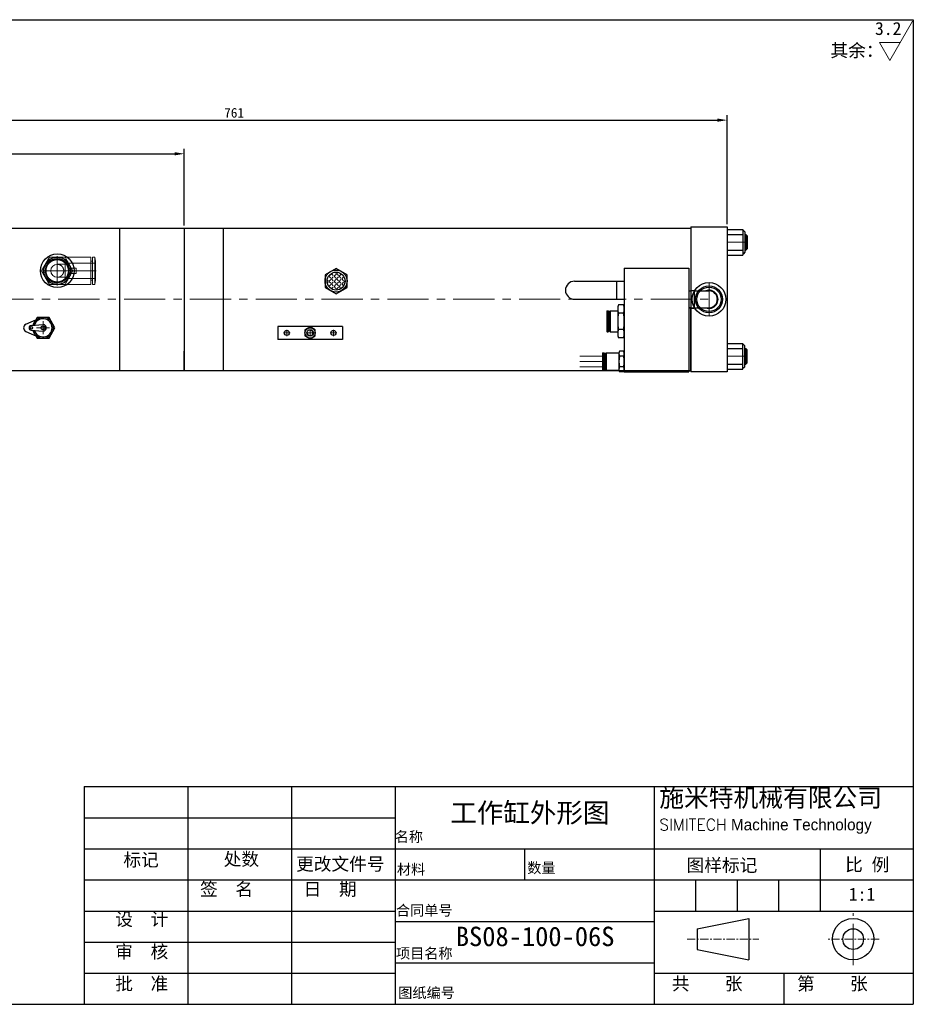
# Model space of a CAD drawing. Header units: millimetres. Extents: x 7633 to 8753, y 5741 to 6501.
# Tile 2 of 2: x 8064 to 8753, y 5741 to 6501. Entities that reach past the tile are written whole.
import ezdxf

# ---------------------------------------------------------------- set-up
doc = ezdxf.new("R2010")
doc.units = ezdxf.units.MM
doc.header["$MEASUREMENT"] = 0
doc.linetypes.add('CENTER', pattern=[50.8, 31.75, -6.35, 6.35, -6.35])
doc.layers.get('Defpoints').update_dxf_attribs({"lineweight": 25})
for name, color, linetype, lineweight in [('图层1', 7, 'Continuous', 25), ('图层2', 3, 'CENTER', 13), ('图层3', 2, 'Continuous', 13), ('图层4', 1, 'Continuous', 30), ('图层7', 4, 'Continuous', 13)]:
    doc.layers.add(name, color=color, linetype=linetype, lineweight=lineweight)
doc.dimstyles.new('ISO-25', dxfattribs={"dimscale": 2, "dimtxt": 2.5, "dimasz": 2.5, "dimexe": 1.25, "dimexo": 0.625, "dimtad": 1, "dimtxsty": 'Standard', "dimcen": 2.5, "dimadec": 0, "dimazin": 0, "dimtfac": 1, "dimtmove": 0, "dimatfit": 3, "dimfxl": 1, "dimarcsym": 0})

# ---------------------------------------------------------------- blocks, each defined once
blk = doc.blocks.new('*D2161')
at = {"layer": 'Defpoints', "color": 0}
for p in [(8609.8, 6423.7), (7848.8, 6340.41), (8609.8, 6341.41)]:
    blk.add_point(p, dxfattribs=at)
at = {"layer": '图层3', "color": 0, "lineweight": -2}
for p, q in [((7848.8, 6342.28), (7848.8, 6427.45)), ((7856.3, 6423.7), (8602.3, 6423.7)), ((8609.8, 6343.28), (8609.8, 6427.45))]:
    blk.add_line(p, q, dxfattribs=at)
at = {"layer": '图层3', "color": 0}
for points in [[(7856.3, 6424.95), (7856.3, 6422.45), (7848.8, 6423.7)], [(8602.3, 6422.45), (8602.3, 6424.95), (8609.8, 6423.7)]]:
    blk.add_solid(points, dxfattribs=at)
at = {"layer": '图层3', "color": 0, "insert": (8229.3, 6429.33), "char_height": 7.5, "attachment_point": 5}
blk.add_mtext('761', dxfattribs=at)
blk = doc.blocks.new('*D2163')
at = {"layer": 'Defpoints', "color": 0}
for p in [(8190.8, 6397.73), (7848.8, 6345.41), (8190.8, 6340.41)]:
    blk.add_point(p, dxfattribs=at)
at = {"layer": '图层3', "color": 0, "lineweight": -2}
for p, q in [((7848.8, 6347.28), (7848.8, 6401.48)), ((8190.8, 6342.28), (8190.8, 6401.48)), ((7856.3, 6397.73), (8183.3, 6397.73))]:
    blk.add_line(p, q, dxfattribs=at)
at = {"layer": '图层3', "color": 0}
for points in [[(7856.3, 6398.98), (7856.3, 6396.48), (7848.8, 6397.73)], [(8183.3, 6396.48), (8183.3, 6398.98), (8190.8, 6397.73)]]:
    blk.add_solid(points, dxfattribs=at)
at = {"layer": '图层3', "color": 0, "insert": (8019.8, 6403.35), "char_height": 7.5, "attachment_point": 5}
blk.add_mtext('342', dxfattribs=at)

msp = doc.modelspace()

# ---------------------------------------------------------------- hatches: boundary and pattern name
at = {"layer": '图层7'}
h = msp.add_hatch(dxfattribs=at)
h.set_pattern_fill('ANGLE', color=256, scale=0.4, angle=315, style=0)
h.set_pattern_definition([(315, (8948.4625, 6348.6258), (1.975656, 1.975656), [2.032, -0.762]), (45, (8948.4625, 6348.6258), (-1.975656, 1.975656), [2.032, -0.762])])
h.paths.add_polyline_path([(8301.026, 6299.444, 1), (8314.877, 6299.444, 1)])

# ---------------------------------------------------------------- linework, layer by layer
at = {"layer": '图层1'}
for p, q in [((8030.802, 6340.406), (8190.802, 6340.406)), ((8140.802, 6340.406), (8140.802, 6230.406)), ((8190.802, 6340.406), (8190.802, 6230.406)), ((8190.802, 6340.406), (8220.802, 6340.406)), ((8220.802, 6340.406), (8581.802, 6340.406)), ((8220.802, 6340.406), (8220.802, 6230.406)), ((8581.802, 6341.406), (8581.802, 6229.406)), ((8581.802, 6341.406), (8581.802, 6230.406)), ((8581.802, 6341.406), (8609.802, 6341.406)), ((8581.802, 6340.406), (8581.802, 6230.406)), ((8609.802, 6341.406), (8609.802, 6229.406)), ((8609.802, 6339.406), (8621.802, 6339.406)), ((8621.802, 6339.406), (8621.802, 6319.406)), ((8622.302, 6338.406), (8622.302, 6338.406)), ((8609.802, 6335.406), (8621.802, 6335.406)), ((8623.302, 6337.406), (8623.302, 6321.406)), ((8623.302, 6335.406), (8624.302, 6335.406)), ((8624.302, 6335.406), (8625.302, 6334.406)), ((8624.302, 6335.406), (8624.302, 6323.406)), ((8625.302, 6334.406), (8625.302, 6324.406)), ((8609.802, 6323.406), (8621.802, 6323.406)), ((8623.302, 6323.406), (8624.302, 6323.406)), ((8625.302, 6324.406), (8624.302, 6323.406)), ((8609.802, 6319.406), (8621.802, 6319.406)), ((8622.302, 6320.406), (8622.302, 6320.406)), ((8307.952, 6309.259), (8299.452, 6304.352)), ((8316.452, 6304.352), (8307.952, 6309.259)), ((8530.302, 6309.406), (8530.302, 6229.406)), ((8530.302, 6309.406), (8580.302, 6309.406)), ((8580.302, 6309.406), (8580.302, 6229.406)), ((8299.452, 6304.352), (8299.452, 6294.537)), ((8316.452, 6294.537), (8316.452, 6304.352)), ((8299.452, 6294.537), (8307.952, 6289.629)), ((8307.952, 6289.629), (8316.452, 6294.537)), ((8491.992, 6299.406), (8530.302, 6299.406)), ((8524.302, 6299.406), (8524.302, 6285.406)), ((8491.992, 6285.406), (8530.302, 6285.406)), ((8580.302, 6291.906), (8584.302, 6292.406)), ((8584.302, 6292.406), (8584.302, 6278.406)), ((8584.302, 6291.906), (8595.802, 6291.906)), ((8525.302, 6277.933), (8525.302, 6258.879)), ((8529.802, 6281.108), (8525.802, 6281.108)), ((8530.302, 6277.933), (8530.302, 6258.879)), ((8580.302, 6278.906), (8584.302, 6278.406)), ((8581.802, 6230.406), (8581.802, 6278.718)), ((8584.302, 6278.906), (8595.802, 6278.906)), ((8068.552, 6266.133), (8078.468, 6270.678)), ((8077.183, 6271.406), (8076.149, 6269.615)), ((8086.42, 6271.406), (8077.183, 6271.406)), ((8091.039, 6263.406), (8086.42, 6271.406)), ((8517.102, 6276.556), (8516.802, 6276.256)), ((8516.802, 6276.256), (8516.802, 6260.556)), ((8517.102, 6276.556), (8518.002, 6276.556)), ((8517.102, 6276.556), (8517.102, 6260.256)), ((8518.002, 6276.556), (8518.302, 6276.256)), ((8518.002, 6276.556), (8518.002, 6260.256)), ((8518.302, 6276.256), (8518.302, 6260.556)), ((8518.302, 6275.406), (8519.302, 6275.406)), ((8519.602, 6276.556), (8519.302, 6276.256)), ((8519.302, 6276.256), (8519.302, 6260.556)), ((8519.602, 6276.556), (8525.302, 6276.556)), ((8519.602, 6276.556), (8519.602, 6260.256)), ((8529.802, 6274.757), (8525.802, 6274.757)), ((8072.662, 6265.2), (8081.607, 6265.898)), ((8086.42, 6255.406), (8091.039, 6263.406)), ((8312.952, 6264.444), (8262.952, 6264.444)), ((8262.952, 6264.444), (8262.952, 6254.444)), ((8312.952, 6264.444), (8312.952, 6254.444)), ((8068.552, 6260.679), (8078.468, 6256.133)), ((8072.662, 6261.611), (8081.607, 6260.913)), ((8076.149, 6257.196), (8077.183, 6255.406)), ((8077.183, 6255.406), (8086.42, 6255.406)), ((8517.102, 6260.256), (8516.802, 6260.556)), ((8517.102, 6260.256), (8518.002, 6260.256)), ((8518.302, 6260.556), (8518.002, 6260.256)), ((8518.302, 6261.406), (8519.302, 6261.406)), ((8519.302, 6260.556), (8519.602, 6260.256)), ((8519.602, 6260.256), (8525.302, 6260.256)), ((8529.802, 6262.055), (8525.802, 6262.055)), ((8529.802, 6255.704), (8525.802, 6255.704)), ((8312.952, 6254.444), (8262.952, 6254.444)), ((8609.802, 6251.406), (8621.802, 6251.406)), ((8609.802, 6247.406), (8621.802, 6247.406)), ((8621.802, 6231.406), (8621.802, 6251.406)), ((8622.302, 6250.406), (8622.302, 6250.406)), ((8623.302, 6233.406), (8623.302, 6249.406)), ((8623.302, 6247.406), (8624.302, 6247.406)), ((8624.302, 6235.406), (8624.302, 6247.406)), ((8625.302, 6246.406), (8624.302, 6247.406)), ((8190.802, 6230.406), (8190.802, 6245.406)), ((8513.965, 6244.206), (8513.565, 6243.806)), ((8513.565, 6243.806), (8513.565, 6231.006)), ((8513.965, 6244.206), (8514.665, 6244.206)), ((8513.965, 6244.206), (8513.965, 6230.606)), ((8514.665, 6244.206), (8515.065, 6243.806)), ((8514.665, 6244.206), (8514.665, 6230.606)), ((8515.065, 6243.806), (8515.065, 6231.006)), ((8515.065, 6242.906), (8516.065, 6242.906)), ((8516.465, 6244.206), (8516.065, 6243.806)), ((8516.065, 6243.806), (8516.065, 6231.006)), ((8516.465, 6244.206), (8516.465, 6230.606)), ((8516.465, 6244.206), (8526.365, 6244.206)), ((8526.302, 6243.487), (8526.302, 6231.324)), ((8529.802, 6245.489), (8526.802, 6245.489)), ((8529.802, 6241.447), (8526.802, 6241.447)), ((8625.302, 6236.406), (8625.302, 6246.406)), ((8529.802, 6233.364), (8526.802, 6233.364)), ((8609.802, 6235.406), (8621.802, 6235.406)), ((8622.302, 6232.406), (8622.302, 6232.406)), ((8623.302, 6235.406), (8624.302, 6235.406)), ((8624.302, 6235.406), (8625.302, 6236.406)), ((8030.802, 6230.406), (8190.802, 6230.406)), ((8190.802, 6230.406), (8220.802, 6230.406)), ((8220.802, 6230.406), (8581.802, 6230.406)), ((8513.965, 6230.606), (8513.565, 6231.006)), ((8513.965, 6230.606), (8514.665, 6230.606)), ((8515.065, 6231.006), (8514.665, 6230.606)), ((8515.065, 6231.906), (8516.065, 6231.906)), ((8516.465, 6230.606), (8516.065, 6231.006)), ((8516.465, 6230.606), (8526.365, 6230.606)), ((8529.802, 6229.323), (8526.802, 6229.323)), ((8530.302, 6229.406), (8580.302, 6229.406)), ((8609.802, 6229.406), (8581.802, 6229.406)), ((8609.802, 6231.406), (8621.802, 6231.406)), ((8193.443, 5909.228), (8193.443, 5741.228)), ((8273.443, 5909.228), (8273.443, 5741.228)), ((8353.443, 5909.228), (8353.443, 5741.228)), ((8553.443, 5909.228), (8553.443, 5741.228)), ((8113.443, 5885.228), (8353.443, 5885.228)), ((8113.443, 5861.228), (8753.443, 5861.228)), ((8453.443, 5861.228), (8453.443, 5837.228)), ((8681.443, 5861.228), (8681.443, 5813.228)), ((8113.443, 5837.228), (8753.443, 5837.228)), ((8585.443, 5837.228), (8585.443, 5813.228)), ((8617.443, 5837.228), (8617.443, 5813.228)), ((8649.443, 5837.228), (8649.443, 5813.228)), ((8113.443, 5813.228), (8353.443, 5813.228)), ((8553.443, 5813.228), (8753.443, 5813.228)), ((8586.521, 5799.533), (8626.521, 5807.533)), ((8626.521, 5807.533), (8626.521, 5775.533)), ((8353.443, 5805.228), (8553.443, 5805.228)), ((8586.521, 5799.533), (8586.521, 5783.533)), ((8113.443, 5789.228), (8353.443, 5789.228)), ((8586.521, 5783.533), (8626.521, 5775.533)), ((8353.443, 5773.228), (8553.443, 5773.228)), ((8113.443, 5765.228), (8353.443, 5765.228)), ((8553.443, 5765.228), (8753.443, 5765.228)), ((8653.443, 5765.228), (8653.443, 5741.228))]:
    msp.add_line(p, q, dxfattribs=at)
msp.add_lwpolyline([(8283.952, 6257.135), (8287.952, 6254.825), (8291.952, 6257.135), (8291.952, 6261.753), (8287.952, 6264.063), (8283.952, 6261.753)], close=True, dxfattribs=at)
for centre, radius in [((8092.802, 6307.406), 13), ((8092.802, 6307.406), 8.67), ((8307.952, 6299.444), 8.5), ((8307.952, 6299.444), 6.925), ((8595.802, 6285.406), 13), ((8595.802, 6285.406), 10.412), ((8595.802, 6285.406), 9.4), ((8595.802, 6285.406), 9.4), ((8072.802, 6263.406), 1), ((8081.802, 6263.406), 1.5), ((8287.952, 6259.444), 4), ((8269.952, 6259.444), 2), ((8287.952, 6259.444), 2.5), ((8305.952, 6259.444), 2), ((8707.024, 5791.533), 16), ((8707.024, 5791.533), 8)]:
    msp.add_circle(centre, radius, dxfattribs=at)
for centre, radius, start, end in [((8622.302, 6338.906), 0.5, 180, 270), ((8622.302, 6337.406), 1, 0, 90), ((8622.302, 6319.906), 0.5, 90, 180), ((8622.302, 6321.406), 1, 270, 0), ((8491.992, 6292.406), 7, 90, 270), ((8595.802, 6285.406), 7, 248.213211, 111.786789), ((8595.802, 6285.406), 6.5, 270, 90), ((8535.635, 6277.932), 10.333, 162.103449, 197.896551), ((8519.968, 6277.932), 10.333, 342.103449, 17.896551), ((8081.802, 6263.406), 8, 193.749113, 166.250887), ((8081.802, 6263.406), 7, 196.463989, 163.536011), ((8565.885, 6268.406), 40.583, 170.996825, 189.003175), ((8489.718, 6268.406), 40.583, 350.996825, 9.003175), ((8069.802, 6263.406), 3, 114.624318, 245.375682), ((8072.802, 6263.406), 1.8, 94.460844, 265.539156), ((8081.802, 6263.406), 2.5, 265.539156, 94.460844), ((8535.635, 6258.88), 10.333, 162.103449, 197.896551), ((8519.968, 6258.88), 10.333, 342.103449, 17.896551), ((8622.302, 6250.906), 0.5, 180, 270), ((8622.302, 6249.406), 1, 0, 90), ((8530.635, 6243.468), 4.333, 152.201937, 207.798063), ((8542.885, 6237.406), 16.583, 165.894646, 194.105354), ((8525.969, 6243.468), 4.333, 332.201937, 27.798063), ((8513.718, 6237.406), 16.583, 345.894646, 14.105354), ((8530.635, 6231.344), 4.333, 152.201937, 207.798063), ((8525.969, 6231.344), 4.333, 332.201937, 27.798063), ((8622.302, 6231.906), 0.5, 90, 180), ((8622.302, 6233.406), 1, 270, 0)]:
    msp.add_arc(centre, radius, start, end, dxfattribs=at)
at = {"layer": '图层2', "ltscale": 0.5}
for p, q in [((8609.802, 6329.406), (8625.302, 6329.406)), ((8609.802, 6241.406), (8625.302, 6241.406))]:
    msp.add_line(p, q, dxfattribs=at)
at = {"layer": '图层2'}
for p, q in [((8092.802, 6297.406), (8092.802, 6317.406)), ((8082.802, 6307.406), (8102.802, 6307.406)), ((8595.802, 6298.406), (8595.802, 6272.406)), ((8595.802, 6298.406), (8595.802, 6272.406)), ((7788.802, 6285.406), (8602.802, 6285.406)), ((8076.802, 6263.406), (8086.802, 6263.406)), ((8081.802, 6258.406), (8081.802, 6268.406)), ((8272.452, 6259.444), (8267.452, 6259.444)), ((8269.952, 6261.944), (8269.952, 6256.944)), ((8290.452, 6259.444), (8285.452, 6259.444)), ((8287.952, 6261.944), (8287.952, 6256.944)), ((8308.452, 6259.444), (8303.452, 6259.444)), ((8305.952, 6261.944), (8305.952, 6256.944)), ((8707.024, 5771.533), (8707.024, 5811.533))]:
    msp.add_line(p, q, dxfattribs=at)
at = {"layer": '图层2', "ltscale": 0.2}
for p, q in [((8578.82, 5791.533), (8634.135, 5791.533)), ((8727.024, 5791.533), (8687.024, 5791.533))]:
    msp.add_line(p, q, dxfattribs=at)
at = {"layer": '图层3'}
for p, q in [((8735.364, 6469.72), (8752.924, 6500.134)), ((8727.281, 6483.72), (8743.447, 6483.72)), ((8735.364, 6469.72), (8727.281, 6483.72))]:
    msp.add_line(p, q, dxfattribs=at)
at = {"layer": '图层4'}
for p, q in [((7633.443, 6501.228), (8753.443, 6501.228)), ((8753.443, 6501.228), (8753.443, 5741.228)), ((8113.443, 5909.228), (8753.443, 5909.228)), ((8113.443, 5909.228), (8113.443, 5741.228)), ((7633.443, 5741.228), (8753.443, 5741.228)), ((7993.443, 5741.228), (8753.443, 5741.228))]:
    msp.add_line(p, q, dxfattribs=at)
at = {"layer": '图层7'}
for p, q in [((8625.302, 6334.406), (8623.302, 6334.406)), ((8625.302, 6324.406), (8623.302, 6324.406)), ((8086.739, 6317.906), (8080.677, 6307.406)), ((8118.802, 6317.906), (8086.739, 6317.906)), ((8092.802, 6296.158), (8092.802, 6318.654)), ((8092.802, 6296.906), (8092.802, 6317.906)), ((8104.926, 6307.406), (8098.864, 6317.906)), ((8118.802, 6296.906), (8118.802, 6317.906)), ((8120.114, 6296.906), (8120.114, 6317.906)), ((8121.746, 6317.906), (8120.114, 6317.906)), ((8121.746, 6296.906), (8121.746, 6317.906)), ((8122.302, 6314.756), (8121.746, 6317.906)), ((8098.802, 6312.406), (8092.802, 6312.406)), ((8098.802, 6301.406), (8098.802, 6313.406)), ((8122.302, 6313.406), (8098.802, 6313.406)), ((8107.502, 6309.506), (8103.089, 6309.506)), ((8107.502, 6305.306), (8107.502, 6309.506)), ((8120.114, 6314.756), (8118.802, 6314.756)), ((8122.302, 6300.056), (8122.302, 6314.756)), ((8080.677, 6307.406), (8086.739, 6296.906)), ((8081.554, 6307.406), (8122.86, 6307.406)), ((8092.802, 6302.406), (8098.802, 6302.406)), ((8098.802, 6301.406), (8122.302, 6301.406)), ((8104.926, 6307.406), (8098.864, 6296.906)), ((8103.089, 6305.306), (8107.502, 6305.306)), ((8086.739, 6296.906), (8118.802, 6296.906)), ((8118.802, 6300.056), (8120.114, 6300.056)), ((8120.114, 6296.906), (8121.746, 6296.906)), ((8121.746, 6296.906), (8122.302, 6300.056)), ((8580.364, 6291.41), (8584.302, 6291.902)), ((8580.302, 6279.41), (8584.302, 6278.91)), ((8513.565, 6241.406), (8496.023, 6241.406)), ((8625.302, 6246.406), (8623.302, 6246.406)), ((8513.565, 6237.406), (8496.023, 6237.406)), ((8513.565, 6233.406), (8496.023, 6233.406)), ((8625.302, 6236.406), (8623.302, 6236.406))]:
    msp.add_line(p, q, dxfattribs=at)
for points in [[(8092.802, 6317.906), (8093.201, 6317.898), (8093.997, 6317.838), (8094.787, 6317.717), (8095.177, 6317.634), (8095.565, 6317.536), (8096.327, 6317.297), (8097.068, 6317), (8097.785, 6316.648), (8098.473, 6316.242), (8099.128, 6315.786), (8099.442, 6315.539), (8099.747, 6315.281), (8100.089, 6314.965), (8100.185, 6314.872), (8100.279, 6314.778), (8100.325, 6314.73), (8100.372, 6314.682), (8100.463, 6314.586), (8100.554, 6314.488), (8100.643, 6314.389), (8100.731, 6314.289), (8100.817, 6314.188), (8100.86, 6314.137), (8100.903, 6314.086), (8100.987, 6313.983), (8101.07, 6313.878), (8101.151, 6313.773), (8101.231, 6313.666), (8101.31, 6313.559), (8101.349, 6313.505), (8101.387, 6313.451), (8101.463, 6313.341), (8101.538, 6313.231), (8101.611, 6313.12), (8101.682, 6313.008), (8101.753, 6312.895), (8101.787, 6312.838), (8101.822, 6312.781), (8101.889, 6312.666), (8101.955, 6312.55), (8102.02, 6312.434), (8102.083, 6312.316), (8102.144, 6312.198), (8102.174, 6312.139), (8102.204, 6312.08), (8102.263, 6311.96), (8102.32, 6311.84), (8102.347, 6311.779), (8102.375, 6311.719), (8102.429, 6311.597), (8102.481, 6311.474), (8102.507, 6311.413), (8102.532, 6311.351), (8102.581, 6311.228), (8102.629, 6311.103), (8102.675, 6310.978), (8102.72, 6310.853), (8102.763, 6310.727), (8102.783, 6310.664), (8102.804, 6310.6), (8102.844, 6310.473), (8102.882, 6310.346), (8102.918, 6310.218), (8102.953, 6310.089), (8102.986, 6309.96), (8103.002, 6309.896), (8103.018, 6309.831), (8103.048, 6309.701), (8103.076, 6309.571), (8103.089, 6309.506)], [(8092.802, 6312.406), (8092.874, 6312.405), (8093.02, 6312.401), (8093.165, 6312.393), (8093.237, 6312.387), (8093.31, 6312.38), (8093.454, 6312.363), (8093.598, 6312.342), (8093.741, 6312.317), (8093.884, 6312.287), (8094.025, 6312.254), (8094.096, 6312.236), (8094.166, 6312.216), (8094.305, 6312.174), (8094.443, 6312.129), (8094.58, 6312.079), (8094.715, 6312.025), (8094.849, 6311.968), (8094.915, 6311.937), (8094.98, 6311.906), (8095.11, 6311.841), (8095.238, 6311.772), (8095.302, 6311.736), (8095.364, 6311.699), (8095.488, 6311.623), (8095.61, 6311.543), (8095.669, 6311.502), (8095.729, 6311.46), (8095.845, 6311.373), (8095.959, 6311.282), (8096.071, 6311.189), (8096.18, 6311.092), (8096.285, 6310.992), (8096.337, 6310.941), (8096.388, 6310.89), (8096.488, 6310.784), (8096.585, 6310.675), (8096.678, 6310.564), (8096.768, 6310.45), (8096.855, 6310.333), (8096.897, 6310.274), (8096.939, 6310.214), (8097.019, 6310.092), (8097.095, 6309.969), (8097.168, 6309.843), (8097.237, 6309.715), (8097.302, 6309.585), (8097.333, 6309.519), (8097.363, 6309.453), (8097.421, 6309.319), (8097.475, 6309.184), (8097.524, 6309.047), (8097.57, 6308.909), (8097.612, 6308.77), (8097.631, 6308.7), (8097.65, 6308.63), (8097.683, 6308.488), (8097.712, 6308.346), (8097.738, 6308.202), (8097.759, 6308.059), (8097.776, 6307.914), (8097.783, 6307.842), (8097.788, 6307.769), (8097.797, 6307.624), (8097.801, 6307.479), (8097.802, 6307.406), (8097.801, 6307.333), (8097.797, 6307.188), (8097.788, 6307.043), (8097.783, 6306.97), (8097.776, 6306.898), (8097.759, 6306.753), (8097.738, 6306.609), (8097.712, 6306.466), (8097.683, 6306.324), (8097.65, 6306.182), (8097.631, 6306.112), (8097.612, 6306.042), (8097.57, 6305.902), (8097.524, 6305.764), (8097.475, 6305.628), (8097.421, 6305.492), (8097.363, 6305.359), (8097.333, 6305.293), (8097.302, 6305.227), (8097.237, 6305.097), (8097.168, 6304.969), (8097.095, 6304.843), (8097.019, 6304.719), (8096.939, 6304.598), (8096.897, 6304.538), (8096.855, 6304.479), (8096.768, 6304.362), (8096.678, 6304.248), (8096.585, 6304.137), (8096.488, 6304.028), (8096.388, 6303.922), (8096.337, 6303.87), (8096.285, 6303.819), (8096.18, 6303.72), (8096.071, 6303.623), (8095.959, 6303.529), (8095.845, 6303.439), (8095.729, 6303.352), (8095.669, 6303.31), (8095.61, 6303.269), (8095.488, 6303.189), (8095.364, 6303.113), (8095.302, 6303.076), (8095.238, 6303.04), (8095.11, 6302.971), (8094.98, 6302.906), (8094.915, 6302.874), (8094.849, 6302.844), (8094.715, 6302.787), (8094.58, 6302.733), (8094.443, 6302.683), (8094.305, 6302.637), (8094.166, 6302.596), (8094.096, 6302.576), (8094.025, 6302.558), (8093.884, 6302.524), (8093.741, 6302.495), (8093.598, 6302.47), (8093.454, 6302.449), (8093.31, 6302.432), (8093.237, 6302.425), (8093.165, 6302.419), (8093.02, 6302.411), (8092.874, 6302.406), (8092.802, 6302.406)], [(8103.089, 6305.306), (8103.076, 6305.241), (8103.048, 6305.111), (8103.018, 6304.981), (8103.002, 6304.916), (8102.986, 6304.852), (8102.953, 6304.723), (8102.918, 6304.594), (8102.882, 6304.466), (8102.844, 6304.338), (8102.804, 6304.211), (8102.783, 6304.148), (8102.763, 6304.085), (8102.72, 6303.959), (8102.675, 6303.833), (8102.629, 6303.708), (8102.581, 6303.584), (8102.532, 6303.46), (8102.507, 6303.399), (8102.481, 6303.337), (8102.429, 6303.215), (8102.375, 6303.093), (8102.347, 6303.033), (8102.32, 6302.972), (8102.263, 6302.852), (8102.204, 6302.732), (8102.174, 6302.673), (8102.144, 6302.613), (8102.083, 6302.495), (8102.02, 6302.378), (8101.955, 6302.262), (8101.889, 6302.146), (8101.822, 6302.031), (8101.787, 6301.974), (8101.753, 6301.917), (8101.682, 6301.804), (8101.611, 6301.692), (8101.538, 6301.581), (8101.463, 6301.47), (8101.387, 6301.361), (8101.349, 6301.307), (8101.31, 6301.253), (8101.231, 6301.145), (8101.151, 6301.039), (8101.07, 6300.934), (8100.987, 6300.829), (8100.903, 6300.726), (8100.86, 6300.675), (8100.817, 6300.624), (8100.731, 6300.523), (8100.643, 6300.423), (8100.554, 6300.324), (8100.463, 6300.226), (8100.372, 6300.13), (8100.325, 6300.082), (8100.279, 6300.034), (8100.185, 6299.94), (8100.089, 6299.847), (8099.747, 6299.531), (8099.442, 6299.273), (8099.128, 6299.026), (8098.473, 6298.569), (8097.785, 6298.164), (8097.068, 6297.812), (8096.327, 6297.515), (8095.565, 6297.276), (8095.177, 6297.178), (8094.787, 6297.095), (8093.997, 6296.974), (8093.201, 6296.914), (8092.802, 6296.906)]]:
    msp.add_lwpolyline(points, dxfattribs=at)
for radius in [10.259, 9.059]:
    msp.add_circle((8092.802, 6307.406), radius, dxfattribs=at)
for centre, radius, start, end in [((8092.802, 6307.406), 10.5, 90, 270), ((8092.802, 6307.406), 9.4, 0, 270), ((8092.802, 6307.406), 9.316, 75, 15), ((8092.802, 6307.406), 10.69, 100.812786, 139.187214), ((8092.802, 6307.406), 10.69, 40.812786, 79.187214), ((8092.802, 6307.406), 10.69, 160.812786, 199.187214), ((8092.802, 6307.406), 5, 90, 270), ((8092.802, 6307.406), 10.69, 340.812786, 19.187214), ((8092.802, 6307.406), 10.69, 220.812786, 259.187214), ((8092.802, 6307.406), 10.69, 280.812786, 319.187214), ((8595.802, 6285.406), 10.4, 90, 0), ((8287.952, 6259.444), 2.1, 180, 90)]:
    msp.add_arc(centre, radius, start, end, dxfattribs=at)

# ---------------------------------------------------------------- texts
at = {"layer": '图层3'}
msp.add_text('3.2', height=10, dxfattribs=at).set_placement((8723.858, 6489.434))
at = {"layer": '图层3', "attachment_point": 1}
for s, insert, char_height, width in [('{\\f宋体|b0|i0|c134|p54;其余：}', (8689.516, 6482.489), 10, 9.947598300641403e-14), ('{\\fLiSu|b0|i0|c134|p49;施米特机械有限公司\\P\\Ftxt.shx|c0;\\H0.6286x;SIMITECH\\fLiSu|b0|i0|c134|p49; Machine Technology}', (8557.416, 5907.643), 14, 207.93344), ('{\\f宋体|b0|i0|c134|p54;BS08-100-06S}', (8400.379, 5801.133), 15, 109.30963)]:
    msp.add_mtext(s, dxfattribs=dict(at, insert=insert, char_height=char_height, width=width))
for s, insert, char_height in [('{\\f隶书|b0|i0|c134|p49;\\C2;工作缸外形图}', (8396.164, 5896.557), 15), ('{\\f宋体|b0|i0|c134|p54;名称}', (8353.227, 5874.59), 8), ('{\\f宋体|b0|i0|c134|p54;处数}', (8221.23, 5858.276), 10), ('{\\f宋体|b0|i0|c134|p54;标记}', (8143.825, 5857.76), 10), ('{\\f宋体|b0|i0|c134|p54;更改文件号}', (8277.107, 5854.54), 10), ('{\\f宋体|b0|i0|c134|p54;图样标记}', (8578.482, 5853.588), 10), ('{\\f宋体|b0|i0|c134|p54;比 例}', (8700.861, 5854.047), 10), ('{\\f宋体|b0|i0|c134|p54;材料}', (8354.916, 5849.423), 8), ('{\\fSimSun|b0|i0|c134|p54;数量}', (8455.479, 5850.547), 8), ('{\\f宋体|b0|i0|c134|p54;签  名}', (8202.968, 5835.078), 10), ('{\\f宋体|b0|i0|c134|p54;日  期}', (8282.968, 5835.189), 10), ('{\\f宋体|b0|i0|c134|p54;1:1}', (8703.662, 5831.164), 10), ('{\\fSimSun|b0|i0|c134|p54;合同单号}', (8354.187, 5817.729), 8), ('{\\f宋体|b0|i0|c134|p54;设  计}', (8137.566, 5811.919), 10), ('{\\f宋体|b0|i0|c134|p54;审  核}', (8137.566, 5786.862), 10), ('{\\fSimSun|b0|i0|c134|p54;项目名称}', (8354.187, 5784.62), 8), ('{\\fSimSun|b0|i0|c134|p54;批  准}', (8137.566, 5762.177), 10), ('{\\f宋体|b0|i0|c134|p54;共    张}', (8567.144, 5762.184), 10), ('{\\f宋体|b0|i0|c134|p54;第    张}', (8663.697, 5762.184), 10), ('{\\fSimSun|b0|i0|c134|p54;图纸编号}', (8355.953, 5754.089), 8)]:
    msp.add_mtext(s, dxfattribs=dict(at, insert=insert, char_height=char_height))

# ---------------------------------------------------------------- dimensions: what is measured, and where the dimension line sits
at = {"layer": '图层3'}
for base, p1, p2, picture, middle in [((8609.802, 6423.703), (7848.802, 6340.406), (8609.802, 6341.406), '*D2161', (8229.302, 6429.328)), ((8190.802, 6397.729), (7848.802, 6345.406), (8190.802, 6340.406), '*D2163', (8019.802, 6403.354))]:
    dim = msp.add_linear_dim(base=base, p1=p1, p2=p2, dimstyle='ISO-25', override={"dimscale": 3, "dimdsep": 46, "dimpost": ''}, dxfattribs=at)
    dim.commit()
    dim.dimension.update_dxf_attribs({"geometry": picture, "text_midpoint": middle})

doc.saveas('drawing.dxf')
